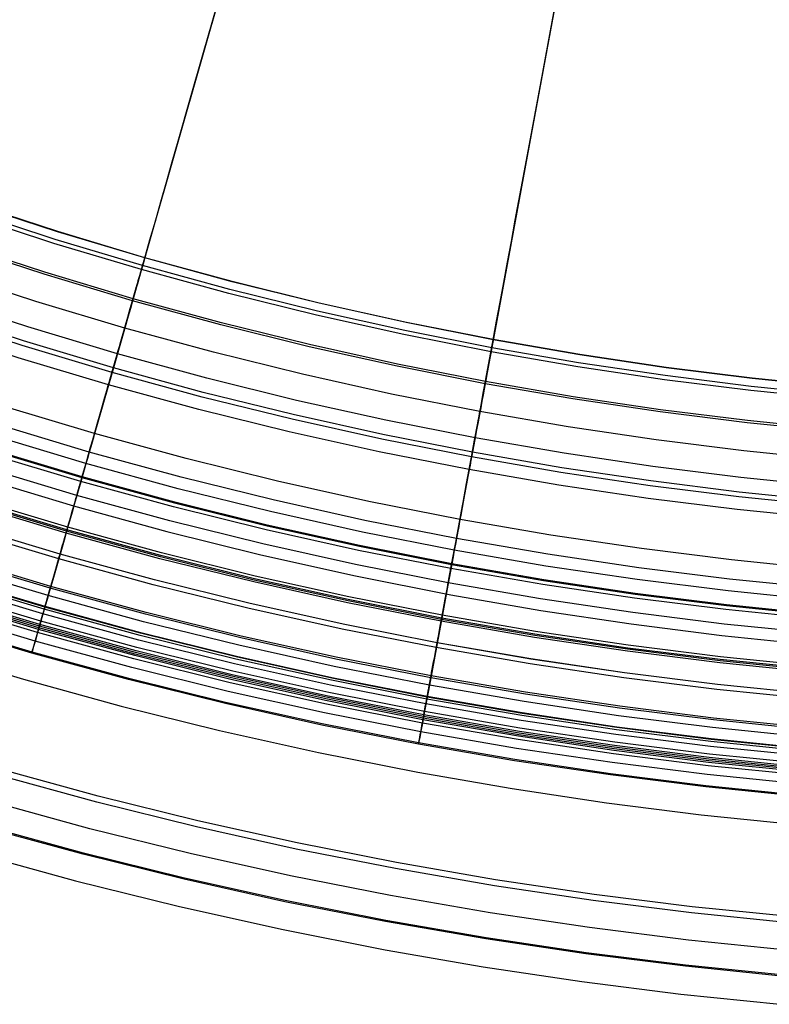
# Model space of a CAD drawing. Header units: millimetres. Extents: x -14 to 488, y -50 to 50.
# Tile 59 of 256: x 199.48 to 205.59, y -35.53 to -27.52. Entities that reach past the tile are written whole.
import ezdxf

# ---------------------------------------------------------------- set-up
doc = ezdxf.new("R2010")
doc.units = ezdxf.units.MM
doc.header["$MEASUREMENT"] = 0
doc.layers.add('Default', color=7, linetype='Continuous')

msp = doc.modelspace()

# ---------------------------------------------------------------- linework, layer by layer
at = {"layer": 'Default'}
for points in [[(206.1369, -30.5713), (205.4397, -30.5003), (204.7387, -30.4125), (204.0344, -30.3077), (203.3274, -30.1855), (202.6184, -30.0455), (201.9078, -29.8877), (201.1964, -29.7117), (200.4848, -29.5173), (199.7737, -29.3043), (199.0637, -29.0727), (198.3556, -28.8224), (197.6501, -28.5531), (196.9479, -28.2649), (196.2497, -27.9579), (195.5563, -27.6319)], [(206.1428, -30.5062), (205.4471, -30.4353), (204.7475, -30.3478), (204.0448, -30.2431), (203.3393, -30.1212), (202.6318, -29.9815), (201.9228, -29.824), (201.2129, -29.6484), (200.5028, -29.4544), (199.7932, -29.2419), (199.0848, -29.0108), (198.3782, -28.761), (197.6742, -28.4923), (196.9735, -28.2048), (196.2768, -27.8983), (195.5848, -27.5731)], [(206.1429, -30.5044), (205.4473, -30.4336), (204.7478, -30.346), (204.0451, -30.2414), (203.3396, -30.1194), (202.6321, -29.9798), (201.9232, -29.8223), (201.2133, -29.6467), (200.5033, -29.4527), (199.7937, -29.2403), (199.0853, -29.0092), (198.3788, -28.7593), (197.6748, -28.4907), (196.9741, -28.2032), (196.2775, -27.8968), (195.5856, -27.5715)], [(206.1338, -30.605), (205.4359, -30.534), (204.7341, -30.4461), (204.029, -30.3411), (203.3213, -30.2188), (202.6114, -30.0787), (201.9001, -29.9206), (201.1879, -29.7444), (200.4755, -29.5498), (199.7636, -29.3367), (199.0528, -29.1048), (198.344, -28.8541), (197.6377, -28.5846), (196.9346, -28.2961), (196.2357, -27.9887), (195.5415, -27.6624)], [(206.1102, -30.8675), (205.4062, -30.7958), (204.6983, -30.7072), (203.9872, -30.6013), (203.2733, -30.4779), (202.5573, -30.3366), (201.8399, -30.1772), (201.1215, -29.9995), (200.403, -29.8032), (199.6849, -29.5882), (198.9681, -29.3543), (198.2531, -29.1015), (197.5406, -28.8296), (196.8316, -28.5386), (196.1266, -28.2286), (195.4264, -27.8994)], [(206.1117, -30.8503), (205.4081, -30.7787), (204.7007, -30.6901), (203.9899, -30.5843), (203.2765, -30.461), (202.5609, -30.3197), (201.8438, -30.1604), (201.1259, -29.9828), (200.4077, -29.7866), (199.6901, -29.5718), (198.9736, -29.338), (198.259, -29.0853), (197.547, -28.8136), (196.8383, -28.5228), (196.1337, -28.2129), (195.4339, -27.884)], [(206.0894, -31.0973), (205.3802, -31.0251), (204.667, -30.9358), (203.9505, -30.8291), (203.2313, -30.7048), (202.51, -30.5624), (201.7871, -30.4018), (201.0634, -30.2228), (200.3395, -30.025), (199.6161, -29.8084), (198.8938, -29.5728), (198.1735, -29.3181), (197.4557, -29.0441), (196.7413, -28.751), (196.031, -28.4386), (195.3256, -28.107)], [(206.0699, -31.3143), (205.3556, -31.2415), (204.6374, -31.1516), (203.9159, -31.0442), (203.1917, -30.919), (202.4653, -30.7757), (201.7374, -30.6139), (201.0086, -30.4336), (200.2796, -30.2345), (199.551, -30.0163), (198.8237, -29.7791), (198.0983, -29.5226), (197.3755, -29.2467), (196.6561, -28.9515), (195.9408, -28.6369), (195.2305, -28.303)], [(206.0592, -31.4328), (205.3422, -31.3598), (204.6213, -31.2696), (203.897, -31.1617), (203.17, -31.036), (202.4409, -30.8921), (201.7102, -30.7298), (200.9786, -30.5488), (200.2468, -30.3489), (199.5155, -30.1299), (198.7854, -29.8918), (198.0572, -29.6343), (197.3317, -29.3574), (196.6096, -29.061), (195.8916, -28.7453), (195.1785, -28.4101)], [(206.0557, -31.4717), (205.3378, -31.3986), (204.616, -31.3082), (203.8908, -31.2003), (203.1629, -31.0744), (202.4329, -30.9303), (201.7012, -30.7678), (200.9688, -30.5866), (200.2361, -30.3864), (199.5039, -30.1672), (198.7729, -29.9287), (198.0438, -29.6709), (197.3173, -29.3937), (196.5943, -29.097), (195.8754, -28.7808), (195.1614, -28.4452)], [(206.0463, -31.5752), (205.3261, -31.5018), (204.6019, -31.4112), (203.8743, -31.3029), (203.144, -31.1766), (202.4115, -31.032), (201.6775, -30.869), (200.9426, -30.6871), (200.2075, -30.4863), (199.4729, -30.2664), (198.7394, -30.0271), (198.0079, -29.7684), (197.2791, -29.4903), (196.5537, -29.1926), (195.8324, -28.8754), (195.1161, -28.5387)], [(206.0093, -31.9859), (205.2796, -31.9116), (204.5459, -31.8198), (203.8089, -31.71), (203.069, -31.5821), (202.3269, -31.4356), (201.5833, -31.2704), (200.8387, -31.0862), (200.094, -30.8828), (199.3498, -30.66), (198.6068, -30.4176), (197.8657, -30.1555), (197.1273, -29.8737), (196.3924, -29.5721), (195.6617, -29.2508)], [(205.9951, -32.1427), (205.2618, -32.0681), (204.5246, -31.9758), (203.7839, -31.8655), (203.0403, -31.7369), (202.2946, -31.5898), (201.5473, -31.4237), (200.7991, -31.2386), (200.0507, -31.0342), (199.3028, -30.8102), (198.5561, -30.5667), (197.8114, -30.3033), (197.0693, -30.0201), (196.3308, -29.7171), (195.5965, -29.3941)], [(205.9864, -32.2396), (205.2509, -32.1647), (204.5114, -32.0721), (203.7684, -31.9615), (203.0226, -31.8326), (202.2746, -31.685), (201.5251, -31.5184), (200.7746, -31.3327), (200.0239, -31.1277), (199.2737, -30.9031), (198.5248, -30.6587), (197.7778, -30.3946), (197.0335, -30.1106), (196.2927, -29.8066), (195.5562, -29.4826)], [(205.9727, -32.3913), (205.2337, -32.3161), (204.4907, -32.2231), (203.7442, -32.1119), (202.9949, -31.9824), (202.2434, -31.8341), (201.4902, -31.6667), (200.7362, -31.4802), (199.982, -31.2741), (199.2283, -31.0485), (198.4758, -30.803), (197.7253, -30.5376), (196.9775, -30.2522), (196.2332, -29.9468), (195.4931, -29.6213)], [(195.5071, -29.5907), (196.2463, -29.9158), (196.9898, -30.2209), (197.7369, -30.506), (198.4866, -30.7711), (199.2383, -31.0164), (199.9913, -31.2418), (200.7447, -31.4476), (201.4979, -31.634), (202.2503, -31.8011), (203.001, -31.9493), (203.7496, -32.0787), (204.4953, -32.1897), (205.2375, -32.2826), (205.9757, -32.3578)], [(205.9762, -32.3521), (205.2382, -32.2769), (204.496, -32.184), (203.7505, -32.073), (203.0021, -31.9436), (202.2514, -31.7955), (201.4992, -31.6284), (200.7461, -31.4421), (199.9928, -31.2363), (199.24, -31.0109), (198.4884, -30.7657), (197.7388, -30.5006), (196.992, -30.2156), (196.2486, -29.9105), (195.5094, -29.5855)], [(205.9621, -32.5089), (205.2204, -32.4334), (204.4747, -32.34), (203.7255, -32.2285), (202.9734, -32.0984), (202.2191, -31.9496), (201.4633, -31.7817), (200.7065, -31.5944), (199.9495, -31.3876), (199.193, -31.1611), (198.4378, -30.9148), (197.6845, -30.6484), (196.934, -30.362), (196.187, -30.0554), (195.4443, -29.7288)], [(195.4224, -29.8096), (196.1747, -30.141), (196.9351, -30.4532), (197.6723, -30.7347), (198.4161, -30.9983), (199.1661, -31.2437), (199.9218, -31.471), (200.6828, -31.6798), (201.4486, -31.8702), (202.2188, -32.042), (202.993, -32.195), (203.7265, -32.3221), (204.4626, -32.4323), (205.2011, -32.5256), (205.9416, -32.6021)], [(195.4224, -29.8096), (196.1747, -30.141), (196.9351, -30.4532), (197.6723, -30.7347), (198.4161, -30.9983), (199.1661, -31.2437), (199.9218, -31.471), (200.6828, -31.6798), (201.4486, -31.8702), (202.2188, -32.042), (202.993, -32.195), (203.7265, -32.3221), (204.4626, -32.4323), (205.2011, -32.5256), (205.9416, -32.6021)], [(205.9335, -32.8255), (205.1846, -32.7493), (204.4315, -32.655), (203.675, -32.5424), (202.9156, -32.411), (202.1539, -32.2607), (201.3906, -32.0912), (200.6264, -31.9021), (199.862, -31.6933), (199.0982, -31.4646), (198.3355, -31.2158), (197.5749, -30.9468), (196.817, -30.6576), (196.0626, -30.348), (195.3126, -30.0182)], [(205.935, -32.8095), (205.1864, -32.7333), (204.4337, -32.6391), (203.6776, -32.5265), (202.9185, -32.3953), (202.1572, -32.245), (201.3943, -32.0755), (200.6305, -31.8866), (199.8665, -31.6779), (199.1029, -31.4492), (198.3407, -31.2006), (197.5804, -30.9317), (196.8229, -30.6426), (196.0689, -30.3332), (195.3193, -30.0035)], [(205.9359, -32.7989), (205.1876, -32.7227), (204.4352, -32.6285), (203.6792, -32.516), (202.9204, -32.3848), (202.1594, -32.2346), (201.3967, -32.0652), (200.6332, -31.8763), (199.8694, -31.6676), (199.1061, -31.4391), (198.3441, -31.1905), (197.5841, -30.9217), (196.8268, -30.6327), (196.0731, -30.3234), (195.3237, -29.9939)], [(205.938, -32.776), (205.1902, -32.6999), (204.4383, -32.6058), (203.6829, -32.4933), (202.9246, -32.3622), (202.1641, -32.2121), (201.402, -32.0428), (200.639, -31.854), (199.8757, -31.6455), (199.113, -31.4171), (198.3515, -31.1687), (197.592, -30.9002), (196.8353, -30.6114), (196.0821, -30.3023), (195.3332, -29.9729)], [(205.9175, -33.0027), (205.1645, -32.926), (204.4074, -32.8312), (203.6468, -32.718), (202.8832, -32.5859), (202.1174, -32.4348), (201.35, -32.2643), (200.5816, -32.0742), (199.8131, -31.8643), (199.0451, -31.6343), (198.2783, -31.3842), (197.5135, -31.1137), (196.7515, -30.8229), (195.9931, -30.5117), (195.239, -30.1801)], [(205.9176, -33.0024), (205.1646, -32.9257), (204.4074, -32.831), (203.6468, -32.7177), (202.8833, -32.5857), (202.1175, -32.4346), (201.35, -32.2641), (200.5817, -32.074), (199.8132, -31.864), (199.0451, -31.6341), (198.2784, -31.3839), (197.5136, -31.1135), (196.7516, -30.8227), (195.9932, -30.5115), (195.2391, -30.1798)], [(205.9139, -33.0428), (205.16, -32.9661), (204.4019, -32.8712), (203.6404, -32.7578), (202.8759, -32.6256), (202.1091, -32.4743), (201.3408, -32.3036), (200.5715, -32.1133), (199.802, -31.9031), (199.033, -31.6728), (198.2653, -31.4224), (197.4996, -31.1516), (196.7367, -30.8604), (195.9773, -30.5488), (195.2223, -30.2168)], [(205.8929, -33.2755), (205.1337, -33.1982), (204.3702, -33.1026), (203.6033, -32.9884), (202.8334, -32.8553), (202.0612, -32.7029), (201.2874, -32.531), (200.5127, -32.3393), (199.7377, -32.1276), (198.9633, -31.8957), (198.1901, -31.6435), (197.419, -31.3708), (196.6507, -31.0776), (195.8859, -30.7638), (195.1256, -30.4294)], [(205.886, -33.3526), (205.1249, -33.2751), (204.3597, -33.1793), (203.591, -33.0649), (202.8193, -32.9314), (202.0453, -32.7787), (201.2697, -32.6064), (200.4932, -32.4143), (199.7164, -32.2021), (198.9402, -31.9697), (198.1652, -31.7169), (197.3923, -31.4435), (196.6222, -31.1496), (195.8557, -30.8351), (195.0935, -30.4999)], [(205.8915, -33.2909), (205.1319, -33.2135), (204.3681, -33.1179), (203.6008, -33.0037), (202.8306, -32.8705), (202.058, -32.718), (201.2839, -32.546), (200.5088, -32.3543), (199.7335, -32.1425), (198.9587, -31.9105), (198.1852, -31.6582), (197.4137, -31.3854), (196.645, -31.092), (195.8799, -30.778), (195.1192, -30.4435)], [(205.8772, -33.4496), (205.1139, -33.3719), (204.3465, -33.2759), (203.5755, -33.1611), (202.8016, -33.0273), (202.0253, -32.8741), (201.2474, -32.7013), (200.4686, -32.5086), (199.6896, -32.2958), (198.9111, -32.0627), (198.1339, -31.8091), (197.3587, -31.535), (196.5863, -31.2402), (195.8175, -30.9248), (195.0532, -30.5886)], [(205.8776, -33.4459), (205.1144, -33.3682), (204.347, -33.2721), (203.5761, -33.1573), (202.8022, -33.0235), (202.0261, -32.8704), (201.2483, -32.6976), (200.4696, -32.5049), (199.6907, -32.2921), (198.9122, -32.059), (198.1351, -31.8055), (197.36, -31.5314), (196.5877, -31.2367), (195.819, -30.9213), (195.0548, -30.5851)], [(205.8721, -33.5065), (205.1075, -33.4287), (204.3388, -33.3324), (203.5664, -33.2174), (202.7912, -33.0834), (202.0136, -32.9299), (201.2344, -32.7568), (200.4543, -32.5638), (199.6739, -32.3506), (198.8941, -32.1172), (198.1155, -31.8632), (197.339, -31.5886), (196.5653, -31.2933), (195.7952, -30.9773), (195.0296, -30.6406)], [(205.8756, -33.4671), (205.112, -33.3894), (204.3441, -33.2932), (203.5727, -33.1784), (202.7984, -33.0445), (202.0217, -32.8912), (201.2434, -32.7183), (200.4642, -32.5255), (199.6848, -32.3126), (198.9059, -32.0794), (198.1282, -31.8257), (197.3526, -31.5515), (196.5798, -31.2565), (195.8107, -30.9409), (195.0459, -30.6046)], [(205.8664, -33.5694), (205.1004, -33.4914), (204.3302, -33.3949), (203.5564, -33.2798), (202.7797, -33.1454), (202.0006, -32.9917), (201.22, -32.8183), (200.4384, -32.6249), (199.6565, -32.4113), (198.8752, -32.1774), (198.0952, -31.9229), (197.3172, -31.6478), (196.5421, -31.352), (195.7705, -31.0354), (195.0034, -30.698)], [(205.8627, -33.6109), (205.0957, -33.5328), (204.3245, -33.4363), (203.5498, -33.3209), (202.7721, -33.1864), (201.9921, -33.0325), (201.2104, -32.8589), (200.4279, -32.6652), (199.6451, -32.4514), (198.8628, -32.2172), (198.0818, -31.9624), (197.3028, -31.687), (196.5267, -31.3908), (195.7542, -31.0738)], [(205.8639, -33.5975), (205.0972, -33.5195), (204.3264, -33.423), (203.5519, -33.3077), (202.7745, -33.1733), (201.9948, -33.0194), (201.2135, -32.8458), (200.4312, -32.6523), (199.6487, -32.4385), (198.8668, -32.2044), (198.0861, -31.9497), (197.3075, -31.6744), (196.5316, -31.3783), (195.7595, -31.0614)], [(205.8579, -33.6641), (205.0897, -33.5859), (204.3173, -33.4892), (203.5413, -33.3736), (202.7624, -33.239), (201.9811, -33.0848), (201.1982, -32.9109), (200.4144, -32.7169), (199.6304, -32.5028), (198.8468, -32.2682), (198.0646, -32.013), (197.2844, -31.7371), (196.5071, -31.4404), (195.7333, -31.1229)], [(205.8603, -33.6372), (205.0927, -33.5591), (204.3209, -33.4625), (203.5456, -33.347), (202.7673, -33.2125), (201.9867, -33.0584), (201.2044, -32.8846), (200.4212, -32.6908), (199.6378, -32.4768), (198.8549, -32.2424), (198.0733, -31.9875), (197.2937, -31.7118), (196.517, -31.4154), (195.7439, -31.0981)], [(205.8615, -33.6237), (205.0942, -33.5455), (204.3228, -33.449), (203.5478, -33.3336), (202.7698, -33.1991), (201.9894, -33.0451), (201.2075, -32.8714), (200.4246, -32.6777), (199.6415, -32.4637), (198.859, -32.2294), (198.0777, -31.9745), (197.2984, -31.699), (196.522, -31.4027), (195.7492, -31.0856)], [(205.8514, -33.7359), (205.0815, -33.6575), (204.3075, -33.5606), (203.5299, -33.4449), (202.7492, -33.3099), (201.9663, -33.1554), (201.1818, -32.9811), (200.3962, -32.7867), (199.6105, -32.5721), (198.8253, -32.337), (198.0414, -32.0813), (197.2595, -31.8048), (196.4805, -31.5075), (195.7051, -31.1893)], [(205.8422, -33.8375), (205.07, -33.7589), (204.2937, -33.6617), (203.5137, -33.5455), (202.7307, -33.4102), (201.9454, -33.2552), (201.1585, -33.0804), (200.3706, -32.8854), (199.5825, -32.6701), (198.7949, -32.4343), (198.0086, -32.1778), (197.2244, -31.9005), (196.443, -31.6023), (195.6652, -31.2831)], [(205.843, -33.8285), (205.0711, -33.7499), (204.2949, -33.6528), (203.5151, -33.5367), (202.7323, -33.4013), (201.9472, -33.2464), (201.1605, -33.0716), (200.3728, -32.8767), (199.5849, -32.6615), (198.7976, -32.4257), (198.0115, -32.1693), (197.2275, -31.8921), (196.4463, -31.5939), (195.6688, -31.2749)], [(195.5997, -31.4925), (196.3944, -31.8189), (197.1649, -32.1131), (197.9423, -32.3886), (198.7261, -32.6451), (199.5159, -32.8826), (200.3113, -33.1009), (201.1117, -33.2998), (201.9166, -33.4793), (202.7257, -33.6393), (203.4923, -33.7721), (204.2617, -33.8873), (205.0335, -33.9848), (205.8074, -34.0648)], [(195.5997, -31.4925), (196.3944, -31.8189), (197.1649, -32.1131), (197.9423, -32.3886), (198.7261, -32.6451), (199.5159, -32.8826), (200.3113, -33.1009), (201.1117, -33.2998), (201.9166, -33.4793), (202.7257, -33.6393), (203.4923, -33.7721), (204.2617, -33.8873), (205.0335, -33.9848), (205.8074, -34.0648)], [(205.7541, -34.814), (204.9595, -34.7331), (204.1606, -34.633), (203.358, -34.5136), (202.5523, -34.3742), (201.7442, -34.2148), (200.9344, -34.0349), (200.1237, -33.8343), (199.3127, -33.6127), (198.5022, -33.3701), (197.6931, -33.1061), (196.8861, -32.8208), (196.0821, -32.5139), (195.2818, -32.1855)], [(205.7496, -34.864), (204.9539, -34.783), (204.1538, -34.6829), (203.35, -34.5632), (202.5431, -34.4237), (201.7339, -34.264), (200.9229, -34.0838), (200.111, -33.8829), (199.2988, -33.6611), (198.4872, -33.4181), (197.6769, -33.1537), (196.8688, -32.868), (196.0636, -32.5607), (195.2621, -32.2318)], [(205.7296, -35.0861), (204.9287, -35.0046), (204.1235, -34.9038), (203.3146, -34.7833), (202.5026, -34.6429), (201.6881, -34.4822), (200.872, -34.3009), (200.0548, -34.0987), (199.2375, -33.8754), (198.4207, -33.6309), (197.6052, -33.3648), (196.7919, -33.0772), (195.9815, -32.768), (195.1749, -32.437)], [(205.7102, -35.3003), (204.9045, -35.2183), (204.0944, -35.1169), (203.2804, -34.9957), (202.4634, -34.8544), (201.644, -34.6927), (200.8228, -34.5103), (200.0007, -34.3069), (199.1783, -34.0822), (198.3565, -33.8362), (197.536, -33.5685), (196.7177, -33.2791), (195.9023, -32.968), (195.0908, -32.6349)], [(205.7111, -35.2914), (204.9055, -35.2093), (204.0956, -35.108), (203.2819, -34.9868), (202.4651, -34.8456), (201.6458, -34.6839), (200.8249, -34.5015), (200.0029, -34.2982), (199.1808, -34.0736), (198.3592, -33.8276), (197.5389, -33.56), (196.7208, -33.2707), (195.9056, -32.9596), (195.0943, -32.6267)], [(195.0247, -32.8441), (195.8538, -33.1845), (196.6575, -33.4915), (197.4684, -33.7788), (198.2861, -34.0464), (199.1101, -34.2942), (199.9398, -34.5219), (200.7747, -34.7295), (201.6144, -34.9167), (202.4585, -35.0835), (203.2581, -35.2221), (204.0608, -35.3423), (204.8659, -35.444), (205.6732, -35.5274)]]:
    msp.add_lwpolyline(points, dxfattribs=at)
at = {"layer": 'Default', "extrusion": (0.983306, -0.18196, 0)}
for points in [[(5.2791, 22.2174), (5.2787, 22.1869), (5.2776, 22.1561), (5.2758, 22.125), (5.2732, 22.0937), (5.2697, 22.0623), (5.2655, 22.0306), (5.2605, 21.9988), (5.2546, 21.9669), (5.2478, 21.9349), (5.2402, 21.9028), (5.2318, 21.8707), (5.2224, 21.8386), (5.2121, 21.8065), (5.201, 21.7745), (5.1889, 21.7425), (5.176, 21.7107), (5.1621, 21.679), (5.1473, 21.6474), (5.1316, 21.6161), (5.115, 21.5851), (5.0975, 21.5543), (5.0791, 21.5239), (5.0598, 21.4938), (5.0397, 21.4641), (5.0187, 21.4347), (4.9968, 21.4059), (4.9741, 21.3775), (4.9506, 21.3497), (4.9263, 21.3223), (4.9012, 21.2956), (4.8754, 21.2694), (4.8489, 21.2439), (4.8217, 21.219), (4.7938, 21.1948), (4.7652, 21.1713), (4.7361, 21.1486), (4.7064, 21.1265), (4.6761, 21.1053), (4.6453, 21.0848), (4.614, 21.0651), (4.5823, 21.0462), (4.5502, 21.0281), (4.5177, 21.0109), (4.4849, 20.9945), (4.4518, 20.9789), (4.4184, 20.9642), (4.3848, 20.9503), (4.351, 20.9373), (4.317, 20.9252), (4.2829, 20.9139), (4.2487, 20.9034), (4.2144, 20.8938), (4.1802, 20.885), (4.1459, 20.8771), (4.1117, 20.87), (4.0776, 20.8636), (4.0435, 20.8581), (4.0096, 20.8534), (3.9758, 20.8494), (3.9423, 20.8462), (3.9089, 20.8438), (3.8758, 20.842), (3.8429, 20.841), (3.8103, 20.8407), (3.7777, 20.841), (3.7448, 20.842), (3.7117, 20.8438), (3.6783, 20.8462), (3.6447, 20.8494), (3.611, 20.8534), (3.5771, 20.8581), (3.543, 20.8636), (3.5089, 20.87), (3.4747, 20.8771), (3.4404, 20.885), (3.4061, 20.8938), (3.3719, 20.9034), (3.3377, 20.9139), (3.3036, 20.9252), (3.2696, 20.9373), (3.2358, 20.9503), (3.2022, 20.9642), (3.1688, 20.9789), (3.1357, 20.9945), (3.1029, 21.0109), (3.0704, 21.0281), (3.0383, 21.0462), (3.0066, 21.0651), (2.9753, 21.0848), (2.9445, 21.1053), (2.9142, 21.1265), (2.8845, 21.1486), (2.8554, 21.1713), (2.8268, 21.1948), (2.7989, 21.219), (2.7717, 21.2439), (2.7452, 21.2694), (2.7194, 21.2956), (2.6943, 21.3223), (2.67, 21.3497), (2.6465, 21.3775), (2.6238, 21.4059), (2.6019, 21.4347), (2.5809, 21.4641), (2.5608, 21.4938), (2.5415, 21.5239), (2.5231, 21.5543), (2.5056, 21.5851), (2.489, 21.6161), (2.4733, 21.6474), (2.4585, 21.679), (2.4446, 21.7107), (2.4317, 21.7425), (2.4196, 21.7745), (2.4085, 21.8065), (2.3982, 21.8386), (2.3888, 21.8707), (2.3804, 21.9028), (2.3728, 21.9349), (2.366, 21.9669), (2.3601, 21.9988), (2.3551, 22.0306), (2.3509, 22.0623), (2.3474, 22.0937), (2.3448, 22.125), (2.343, 22.1561), (2.3419, 22.1869), (2.3415, 22.2174)], [(2.3415, 22.2174), (2.3419, 22.248), (2.343, 22.2788), (2.3448, 22.3099), (2.3474, 22.3411), (2.3509, 22.3726), (2.3551, 22.4043), (2.3601, 22.436), (2.366, 22.468), (2.3728, 22.5), (2.3804, 22.532), (2.3888, 22.5641), (2.3982, 22.5963), (2.4085, 22.6284), (2.4196, 22.6604), (2.4317, 22.6924), (2.4446, 22.7242), (2.4585, 22.7559), (2.4733, 22.7874), (2.489, 22.8187), (2.5056, 22.8498), (2.5231, 22.8806), (2.5415, 22.911), (2.5608, 22.9411), (2.5809, 22.9708), (2.6019, 23.0001), (2.6238, 23.029), (2.6465, 23.0574), (2.67, 23.0852), (2.6943, 23.1125), (2.7194, 23.1393), (2.7452, 23.1654), (2.7717, 23.191), (2.7989, 23.2158), (2.8268, 23.24), (2.8554, 23.2635), (2.8845, 23.2863), (2.9142, 23.3083), (2.9445, 23.3296), (2.9753, 23.3501), (3.0066, 23.3698), (3.0383, 23.3887), (3.0704, 23.4068), (3.1029, 23.424), (3.1357, 23.4404), (3.1688, 23.456), (3.2022, 23.4707), (3.2358, 23.4845), (3.2696, 23.4975), (3.3036, 23.5097), (3.3377, 23.521), (3.3719, 23.5315), (3.4061, 23.5411), (3.4404, 23.5498), (3.4747, 23.5578), (3.5089, 23.5649), (3.543, 23.5712), (3.5771, 23.5767), (3.611, 23.5815), (3.6447, 23.5854), (3.6783, 23.5886), (3.7117, 23.5911), (3.7448, 23.5928), (3.7777, 23.5939), (3.8103, 23.5942), (3.8429, 23.5939), (3.8758, 23.5928), (3.9089, 23.5911), (3.9423, 23.5886), (3.9758, 23.5854), (4.0096, 23.5815), (4.0435, 23.5767), (4.0776, 23.5712), (4.1117, 23.5649), (4.1459, 23.5578), (4.1802, 23.5498), (4.2144, 23.5411), (4.2487, 23.5315), (4.2829, 23.521), (4.317, 23.5097), (4.351, 23.4975), (4.3848, 23.4845), (4.4184, 23.4707), (4.4518, 23.456), (4.4849, 23.4404), (4.5177, 23.424), (4.5502, 23.4068), (4.5823, 23.3887), (4.614, 23.3698), (4.6453, 23.3501), (4.6761, 23.3296), (4.7064, 23.3083), (4.7361, 23.2863), (4.7652, 23.2635), (4.7938, 23.24), (4.8217, 23.2158), (4.8489, 23.191), (4.8754, 23.1654), (4.9012, 23.1393), (4.9263, 23.1125), (4.9506, 23.0852), (4.9741, 23.0574), (4.9968, 23.029), (5.0187, 23.0001), (5.0397, 22.9708), (5.0598, 22.9411), (5.0791, 22.911), (5.0975, 22.8806), (5.115, 22.8498), (5.1316, 22.8187), (5.1473, 22.7874), (5.1621, 22.7559), (5.176, 22.7242), (5.1889, 22.6924), (5.201, 22.6604), (5.2121, 22.6284), (5.2224, 22.5963), (5.2318, 22.5641), (5.2402, 22.532), (5.2478, 22.5), (5.2546, 22.468), (5.2605, 22.436), (5.2655, 22.4043), (5.2697, 22.3726), (5.2732, 22.3411), (5.2758, 22.3099), (5.2776, 22.2788), (5.2787, 22.248), (5.2791, 22.2174)]]:
    msp.add_lwpolyline(points, dxfattribs=at)
at = {"layer": 'Default'}
for points in [[(203.001, -31.9493, 24.8577), (203.013, -31.8849, 24.8387), (203.0247, -31.8212, 24.8179), (203.0364, -31.7583, 24.7953), (203.0478, -31.6963, 24.7711), (203.0592, -31.6352, 24.7452), (203.0703, -31.575, 24.7178), (203.0813, -31.5158, 24.6889), (203.092, -31.4576, 24.6585), (203.1026, -31.4005, 24.6268), (203.1129, -31.3446, 24.5938), (203.123, -31.2899, 24.5595), (203.1329, -31.2364, 24.524), (203.1426, -31.1843, 24.4873), (203.152, -31.1334, 24.4496), (203.1612, -31.084, 24.4108), (203.17, -31.036, 24.3711), (203.1786, -30.9895, 24.3305), (203.187, -30.9445, 24.289), (203.195, -30.901, 24.2467), (203.2028, -30.8589, 24.2037), (203.2103, -30.8182, 24.1601), (203.2176, -30.779, 24.1159), (203.2246, -30.7412, 24.0711), (203.2313, -30.7048, 24.0259), (203.2378, -30.6697, 23.9802), (203.244, -30.6361, 23.9342), (203.25, -30.6037, 23.8879), (203.2558, -30.5727, 23.8412), (203.2613, -30.5429, 23.7943), (203.2666, -30.5144, 23.7472), (203.2716, -30.4871, 23.6999), (203.2765, -30.461, 23.6525), (203.2811, -30.436, 23.6049), (203.2855, -30.4122, 23.5572), (203.2897, -30.3895, 23.5094), (203.2937, -30.3679, 23.4616), (203.2975, -30.3474, 23.4137), (203.3011, -30.328, 23.3657), (203.3045, -30.3095, 23.3176), (203.3077, -30.2921, 23.2695), (203.3108, -30.2756, 23.2214), (203.3136, -30.26, 23.1732), (203.3163, -30.2454, 23.1251), (203.3189, -30.2317, 23.0769), (203.3235, -30.2069, 22.9805), (203.3274, -30.1855, 22.8843), (203.3308, -30.1671, 22.7881), (203.3337, -30.1518, 22.6922), (203.3359, -30.1395, 22.5964), (203.3377, -30.13, 22.5007), (203.3389, -30.1234, 22.4053), (203.3396, -30.1194, 22.31), (203.3399, -30.1182, 22.2148), (203.3396, -30.1194, 22.1199), (203.3389, -30.1232, 22.0251), (203.3378, -30.1295, 21.9305), (203.3362, -30.1382, 21.8361), (203.3341, -30.1494, 21.742), (203.3316, -30.1631, 21.648), (203.3286, -30.1792, 21.5543), (203.3252, -30.1978, 21.4608), (203.3213, -30.2188, 21.3677), (203.3169, -30.2422, 21.2748), (203.3121, -30.2681, 21.1822), (203.3069, -30.2965, 21.09), (203.3011, -30.3275, 20.9981), (203.2949, -30.3611, 20.9067), (203.2882, -30.3973, 20.8157), (203.281, -30.4362, 20.7252), (203.2733, -30.4779, 20.6352), (203.2651, -30.5223, 20.5457), (203.2563, -30.5697, 20.4569), (203.247, -30.62, 20.3689), (203.2372, -30.6733, 20.2816), (203.2267, -30.7298, 20.1953), (203.2157, -30.7895, 20.1099), (203.204, -30.8525, 20.0257), (203.1917, -30.919, 19.9426), (203.1787, -30.989, 19.8609), (203.1651, -31.0625, 19.7806), (203.1581, -31.1006, 19.7411), (203.1509, -31.1396, 19.702), (203.1435, -31.1796, 19.6634), (203.1359, -31.2205, 19.6253), (203.1282, -31.2623, 19.5877), (203.1202, -31.3051, 19.5507), (203.1122, -31.3488, 19.5143), (203.1039, -31.3935, 19.4784), (203.0954, -31.4392, 19.4432), (203.0868, -31.4858, 19.4086), (203.078, -31.5335, 19.3747), (203.0657, -31.5997, 19.3294), (203.0624, -31.6177, 19.3166), (203.059, -31.6361, 19.3029), (203.0555, -31.655, 19.2883), (203.0519, -31.6744, 19.2726), (203.0482, -31.6945, 19.2558), (203.0403, -31.7369, 19.2183), (203.0318, -31.7829, 19.175), (203.0226, -31.8326, 19.1253), (203.0127, -31.8862, 19.069), (203.0021, -31.9436, 19.0055), (202.9911, -32.003, 18.9373), (202.9804, -32.0608, 18.8682), (202.9699, -32.1174, 18.797), (202.9596, -32.1732, 18.7226), (202.9493, -32.2286, 18.6436), (202.9391, -32.2838, 18.5591), (202.9289, -32.3393, 18.4678), (202.9185, -32.3953, 18.3684), (202.908, -32.4521, 18.26), (202.8974, -32.5095, 18.1415), (202.8866, -32.5674, 18.0118), (202.8759, -32.6256, 17.87), (202.8651, -32.6837, 17.7151), (202.8544, -32.7416, 17.5462), (202.8438, -32.7989, 17.3627), (202.8334, -32.8553, 17.1636), (202.8232, -32.9105, 16.9483), (202.8132, -32.9642, 16.7161), (202.8036, -33.0162, 16.4664), (202.7944, -33.066, 16.1986), (202.7856, -33.1135, 15.912), (202.7773, -33.1584, 15.6061), (202.7624, -33.239, 14.9339), (202.7501, -33.3054, 14.177), (202.7407, -33.3559, 13.3305), (202.7347, -33.3885, 12.3895), (202.7307, -33.4102, 5.7896), (202.731, -33.4086, 5.6241), (202.7319, -33.4038, 5.4622), (202.7334, -33.3957, 5.3039), (202.7354, -33.3846, 5.1493), (202.7381, -33.3704, 4.9982), (202.7412, -33.3532, 4.8508), (202.745, -33.333, 4.707), (202.7492, -33.3099, 4.5668), (202.7541, -33.2839, 4.4302), (202.7594, -33.2552, 4.2971), (202.7652, -33.2237, 4.1676), (202.7715, -33.1896, 4.0416), (202.7783, -33.1528, 3.919), (202.7856, -33.1134, 3.7997), (202.7933, -33.0716, 3.6838), (202.8016, -33.0273, 3.5711), (202.8102, -32.9805, 3.4617), (202.8193, -32.9314, 3.3554), (202.8288, -32.8798, 3.2521), (202.8388, -32.8259, 3.1517), (202.8492, -32.7695, 3.0541), (202.8601, -32.7107, 2.9593), (202.8714, -32.6496, 2.8671), (202.8832, -32.5859, 2.7774), (202.8954, -32.5199, 2.69), (202.9081, -32.4514, 2.6051), (202.9213, -32.3802, 2.5223), (202.9349, -32.3064, 2.4417), (202.9491, -32.2298, 2.3632), (202.9638, -32.1503, 2.2867), (202.9791, -32.0679, 2.2121), (202.9949, -31.9824, 2.1394), (203.0113, -31.8937, 2.0684), (203.0283, -31.8018, 1.9992), (203.0459, -31.7066, 1.9318), (203.0642, -31.6079, 1.8661), (203.0831, -31.5057, 1.8021), (203.1027, -31.3998, 1.74), (203.123, -31.2901, 1.6796), (203.144, -31.1766, 1.621), (203.1658, -31.0591, 1.5642), (203.1882, -30.9376, 1.5092), (203.2115, -30.812, 1.4561), (203.2355, -30.6823, 1.405), (203.2603, -30.5484, 1.3559), (203.2858, -30.4103, 1.3088), (203.3122, -30.2679, 1.2638), (203.3393, -30.1212, 1.2211), (203.3673, -29.97, 1.1805), (203.3961, -29.8145, 1.1423), (203.4257, -29.6546, 1.1063), (203.4561, -29.4903, 1.0728), (203.4873, -29.3217, 1.0416), (203.5193, -29.1486, 1.013), (203.5858, -28.7895, 0.9632), (203.6555, -28.4128, 0.9239), (203.7284, -28.0187, 0.8955), (203.8046, -27.6071, 0.8782), (208.8776, -0.1931, 0.8725)], [(202.2341, -23.4053, 101.4066), (200.9704, -27.8208, 76.8205), (200.547, -29.3001, 67.1065), (200.2361, -30.3864, 58.875), (200.0157, -31.1563, 51.8783), (199.8694, -31.6676, 46.0296), (199.7164, -32.2021, 37.0252), (199.6415, -32.4637, 30.0773), (199.6352, -32.4858, 28.9443), (199.635, -32.4867, 28.4238), (199.6378, -32.4768, 27.9372), (199.6406, -32.4669, 27.7073), (199.6445, -32.4534, 27.487), (199.6494, -32.4363, 27.2763), (199.6554, -32.4153, 27.0759), (199.6625, -32.3905, 26.8859), (199.6707, -32.3618, 26.7068), (199.6753, -32.3459, 26.6215), (199.6801, -32.329, 26.539), (199.6852, -32.3111, 26.4594), (199.6907, -32.2921, 26.3827), (199.6964, -32.272, 26.3083), (199.7025, -32.2507, 26.2357), (199.7089, -32.2284, 26.1648), (199.7156, -32.2049, 26.0956), (199.7226, -32.1805, 26.0282), (199.7298, -32.1552, 25.9625), (199.7373, -32.129, 25.8986), (199.7451, -32.102, 25.8366), (199.753, -32.0742, 25.7763), (199.7612, -32.0458, 25.7179), (199.7695, -32.0167, 25.6614), (199.778, -31.9871, 25.6068), (199.7866, -31.9569, 25.554), (199.7953, -31.9263, 25.5031), (199.8042, -31.8954, 25.4542), (199.8132, -31.864, 25.4072), (199.8222, -31.8325, 25.3622), (199.8313, -31.8007, 25.3192), (199.8404, -31.7689, 25.2781), (199.8495, -31.737, 25.2389), (199.8586, -31.7053, 25.2018), (199.8676, -31.6737, 25.1666), (199.8766, -31.6424, 25.1334), (199.8855, -31.6115, 25.1021), (199.8942, -31.581, 25.0728), (199.9028, -31.551, 25.0455), (199.9112, -31.5217, 25.0202), (199.9193, -31.4931, 24.9968), (199.9273, -31.4653, 24.9754), (199.935, -31.4384, 24.956), (199.9424, -31.4125, 24.9385), (199.946, -31.3999, 24.9305), (199.9495, -31.3876, 24.923), (199.9606, -31.3489, 24.9005), (199.9629, -31.3408, 24.8961), (199.9652, -31.333, 24.8921), (199.9673, -31.3254, 24.8884), (199.9695, -31.3178, 24.8849), (199.9717, -31.3102, 24.8816), (199.9739, -31.3023, 24.8784), (199.9763, -31.294, 24.8752), (199.9788, -31.2852, 24.872), (199.9913, -31.2418, 24.8577)], [(204.4842, -23.9342, 101.4066), (203.6485, -28.4503, 76.8205), (203.3685, -29.9633, 67.1065), (203.1629, -31.0744, 58.875), (203.0172, -31.8618, 51.8783), (202.9204, -32.3848, 46.0296), (202.8193, -32.9314, 37.0252), (202.7698, -33.1991, 30.0773), (202.7656, -33.2216, 28.9443), (202.7654, -33.2226, 28.4238), (202.7673, -33.2125, 27.9372), (202.7692, -33.2023, 27.7073), (202.7717, -33.1885, 27.487), (202.775, -33.1709, 27.2763), (202.7789, -33.1495, 27.0759), (202.7836, -33.1242, 26.8859), (202.7891, -33.0948, 26.7068), (202.7921, -33.0786, 26.6215), (202.7953, -33.0613, 26.539), (202.7986, -33.0429, 26.4594), (202.8022, -33.0235, 26.3827), (202.806, -33.003, 26.3083), (202.8101, -32.9812, 26.2357), (202.8143, -32.9583, 26.1648), (202.8187, -32.9344, 26.0956), (202.8234, -32.9094, 26.0282), (202.8282, -32.8835, 25.9625), (202.8331, -32.8567, 25.8986), (202.8382, -32.8291, 25.8366), (202.8435, -32.8007, 25.7763), (202.8489, -32.7716, 25.7179), (202.8544, -32.7418, 25.6614), (202.86, -32.7115, 25.6068), (202.8657, -32.6807, 25.554), (202.8715, -32.6494, 25.5031), (202.8773, -32.6177, 25.4542), (202.8833, -32.5857, 25.4072), (202.8892, -32.5534, 25.3622), (202.8952, -32.5209, 25.3192), (202.9013, -32.4884, 25.2781), (202.9073, -32.4558, 25.2389), (202.9133, -32.4233, 25.2018), (202.9193, -32.391, 25.1666), (202.9252, -32.359, 25.1334), (202.9311, -32.3274, 25.1021), (202.9368, -32.2962, 25.0728), (202.9425, -32.2655, 25.0455), (202.9481, -32.2355, 25.0202), (202.9535, -32.2063, 24.9968), (202.9587, -32.1779, 24.9754), (202.9638, -32.1503, 24.956), (202.9687, -32.1238, 24.9385), (202.9711, -32.111, 24.9305), (202.9734, -32.0984, 24.923), (202.9808, -32.0588, 24.9005), (202.9823, -32.0505, 24.8961), (202.9838, -32.0425, 24.8921), (202.9852, -32.0348, 24.8884), (202.9866, -32.027, 24.8849), (202.9881, -32.0192, 24.8816), (202.9896, -32.0112, 24.8784), (202.9911, -32.0027, 24.8752), (202.9928, -31.9937, 24.872), (203.001, -31.9493, 24.8577)], [(199.9913, -31.2418, 24.8577), (200.0093, -31.1788, 24.8387), (200.0271, -31.1166, 24.8179), (200.0447, -31.0551, 24.7953), (200.0621, -30.9945, 24.7711), (200.0792, -30.9347, 24.7452), (200.096, -30.8758, 24.7178), (200.1126, -30.8179, 24.6889), (200.1288, -30.7611, 24.6585), (200.1448, -30.7053, 24.6268), (200.1605, -30.6506, 24.5938), (200.1758, -30.5971, 24.5595), (200.1907, -30.5448, 24.524), (200.2053, -30.4938, 24.4873), (200.2196, -30.4441, 24.4496), (200.2334, -30.3958, 24.4108), (200.2468, -30.3489, 24.3711), (200.2598, -30.3034, 24.3305), (200.2724, -30.2594, 24.289), (200.2846, -30.2168, 24.2467), (200.2964, -30.1757, 24.2037), (200.3078, -30.1359, 24.1601), (200.3187, -30.0976, 24.1159), (200.3293, -30.0606, 24.0711), (200.3395, -30.025, 24.0259), (200.3493, -29.9908, 23.9802), (200.3587, -29.9578, 23.9342), (200.3678, -29.9262, 23.8879), (200.3765, -29.8959, 23.8412), (200.3848, -29.8667, 23.7943), (200.3928, -29.8389, 23.7472), (200.4004, -29.8122, 23.6999), (200.4077, -29.7866, 23.6525), (200.4147, -29.7622, 23.6049), (200.4214, -29.739, 23.5572), (200.4277, -29.7168, 23.5094), (200.4338, -29.6957, 23.4616), (200.4395, -29.6756, 23.4137), (200.445, -29.6566, 23.3657), (200.4501, -29.6386, 23.3176), (200.455, -29.6215, 23.2695), (200.4596, -29.6054, 23.2214), (200.464, -29.5902, 23.1732), (200.468, -29.5759, 23.1251), (200.4719, -29.5625, 23.0769), (200.4788, -29.5383, 22.9805), (200.4848, -29.5173, 22.8843), (200.49, -29.4993, 22.7881), (200.4942, -29.4844, 22.6922), (200.4977, -29.4723, 22.5964), (200.5003, -29.4631, 22.5007), (200.5022, -29.4566, 22.4053), (200.5033, -29.4527, 22.31), (200.5037, -29.4515, 22.2148), (200.5033, -29.4527, 22.1199), (200.5022, -29.4564, 22.0251), (200.5005, -29.4626, 21.9305), (200.498, -29.4711, 21.8361), (200.4949, -29.4821, 21.742), (200.4911, -29.4954, 21.648), (200.4866, -29.5112, 21.5543), (200.4814, -29.5293, 21.4608), (200.4755, -29.5498, 21.3677), (200.469, -29.5727, 21.2748), (200.4617, -29.5981, 21.1822), (200.4538, -29.6258, 21.09), (200.4451, -29.6561, 20.9981), (200.4357, -29.689, 20.9067), (200.4255, -29.7244, 20.8157), (200.4147, -29.7625, 20.7252), (200.403, -29.8032, 20.6352), (200.3906, -29.8467, 20.5457), (200.3773, -29.8929, 20.4569), (200.3632, -29.9421, 20.3689), (200.3483, -29.9943, 20.2816), (200.3325, -30.0495, 20.1953), (200.3158, -30.1079, 20.1099), (200.2982, -30.1695, 20.0257), (200.2796, -30.2345, 19.9426), (200.26, -30.3029, 19.8609), (200.2394, -30.3748, 19.7806), (200.2287, -30.412, 19.7411), (200.2178, -30.4502, 19.702), (200.2066, -30.4893, 19.6634), (200.1952, -30.5292, 19.6253), (200.1835, -30.5701, 19.5877), (200.1715, -30.612, 19.5507), (200.1593, -30.6547, 19.5143), (200.1468, -30.6984, 19.4784), (200.134, -30.7431, 19.4432), (200.1209, -30.7887, 19.4086), (200.1076, -30.8352, 19.3747), (200.0891, -30.9001, 19.3294), (200.084, -30.9176, 19.3166), (200.0789, -30.9356, 19.3029), (200.0736, -30.954, 19.2883), (200.0682, -30.973, 19.2726), (200.0626, -30.9927, 19.2558), (200.0507, -31.0342, 19.2183), (200.0378, -31.0791, 19.175), (200.0239, -31.1277, 19.1253), (200.0089, -31.1801, 19.069), (199.9928, -31.2363, 19.0055), (199.9762, -31.2943, 18.9373), (199.9601, -31.3508, 18.8682), (199.9442, -31.4062, 18.797), (199.9286, -31.4608, 18.7226), (199.9131, -31.5149, 18.6436), (199.8976, -31.5689, 18.5591), (199.8821, -31.6231, 18.4678), (199.8665, -31.6779, 18.3684), (199.8506, -31.7334, 18.26), (199.8345, -31.7896, 18.1415), (199.8183, -31.8462, 18.0118), (199.802, -31.9031, 17.87), (199.7857, -31.9599, 17.7151), (199.7695, -32.0165, 17.5462), (199.7535, -32.0725, 17.3627), (199.7377, -32.1276, 17.1636), (199.7223, -32.1816, 16.9483), (199.7073, -32.2341, 16.7161), (199.6927, -32.2849, 16.4664), (199.6788, -32.3337, 16.1986), (199.6655, -32.3801, 15.912), (199.6529, -32.424, 15.6061), (199.6304, -32.5028, 14.9339), (199.6118, -32.5677, 14.177), (199.5976, -32.6171, 13.3305), (199.5885, -32.6489, 12.3895), (199.5825, -32.6701, 5.7896), (199.5829, -32.6686, 5.6241), (199.5843, -32.6639, 5.4622), (199.5865, -32.656, 5.3039), (199.5896, -32.6452, 5.1493), (199.5936, -32.6313, 4.9982), (199.5984, -32.6144, 4.8508), (199.6041, -32.5947, 4.707), (199.6105, -32.5721, 4.5668), (199.6178, -32.5467, 4.4302), (199.6258, -32.5186, 4.2971), (199.6346, -32.4879, 4.1676), (199.6442, -32.4545, 4.0416), (199.6545, -32.4185, 3.919), (199.6655, -32.38, 3.7997), (199.6772, -32.3391, 3.6838), (199.6896, -32.2958, 3.5711), (199.7027, -32.2501, 3.4617), (199.7164, -32.202, 3.3554), (199.7309, -32.1516, 3.2521), (199.746, -32.0989, 3.1517), (199.7617, -32.0438, 3.0541), (199.7782, -31.9863, 2.9593), (199.7953, -31.9265, 2.8671), (199.8131, -31.8643, 2.7774), (199.8316, -31.7997, 2.69), (199.8508, -31.7327, 2.6051), (199.8707, -31.6631, 2.5223), (199.8913, -31.591, 2.4417), (199.9128, -31.5161, 2.3632), (199.935, -31.4383, 2.2867), (199.9581, -31.3577, 2.2121), (199.982, -31.2741, 2.1394), (200.0068, -31.1875, 2.0684), (200.0325, -31.0976, 1.9992), (200.0592, -31.0045, 1.9318), (200.0868, -30.908, 1.8661), (200.1154, -30.8081, 1.8021), (200.145, -30.7045, 1.74), (200.1757, -30.5973, 1.6796), (200.2075, -30.4863, 1.621), (200.2404, -30.3715, 1.5642), (200.2744, -30.2527, 1.5092), (200.3095, -30.1299, 1.4561), (200.3458, -30.0031, 1.405), (200.3833, -29.8722, 1.3559), (200.4219, -29.7371, 1.3088), (200.4618, -29.5979, 1.2638), (200.5028, -29.4544, 1.2211), (200.5451, -29.3067, 1.1805), (200.5886, -29.1546, 1.1423), (200.6334, -28.9983, 1.1063), (200.6793, -28.8377, 1.0728), (200.7265, -28.6727, 1.0416), (200.775, -28.5036, 1.013), (200.8755, -28.1524, 0.9632), (200.9809, -27.7841, 0.9239), (201.0912, -27.3988, 0.8955)]]:
    msp.add_polyline3d(points, dxfattribs=at)

doc.saveas('drawing.dxf')
